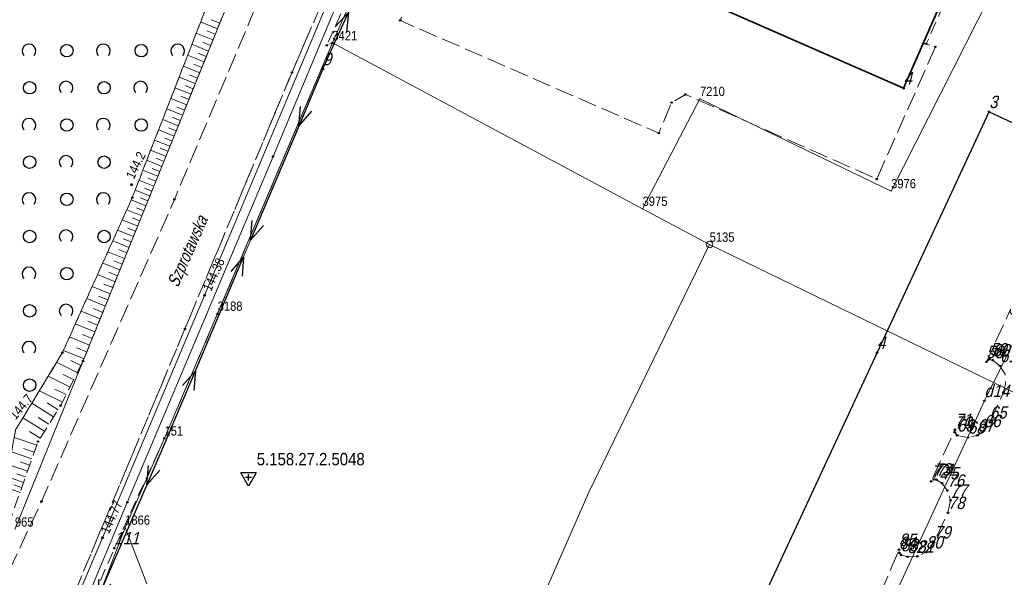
# Model space of a CAD drawing. Header units: metres. Extents: x 5548743 to 5556416, y 5707500 to 5714000.
# Tile 175 of 244: x 5554307 to 5554426, y 5710321 to 5710389. Entities that reach past the tile are written whole.
import ezdxf
from ezdxf.enums import TextEntityAlignment as Align

# ---------------------------------------------------------------- set-up
doc = ezdxf.new("R2010")
doc.units = ezdxf.units.M
for name, pattern in [('1.5_0.75', [2.25, 1.5, -0.75]), ('2.25_0.75', [3, 2.25, -0.75]), ('219-1000', [0]), ('suep_nn_1000', [0])]:
    doc.linetypes.add(name, pattern=pattern)
doc.layers.get('0').update_dxf_attribs({"color": 2, "lineweight": 5})
doc.styles.get("Standard").update_dxf_attribs({"font": 'Working1250', "width": 0.75})

# ---------------------------------------------------------------- blocks, each defined once
blk = doc.blocks.new('PUNKTBUD')
at = {"color": 0}
blk.add_circle((0, 0), 0.09, dxfattribs=at)
blk = doc.blocks.new('203')
at = {"linetype": 'Continuous', "lineweight": 0}
h = blk.add_hatch(color=0, dxfattribs=at)
edge = h.paths.add_edge_path()
edge.add_arc((0, 0), 0.09, 0, 360)
blk = doc.blocks.new('202')
at = {"color": 0, "linetype": 'Continuous', "lineweight": 0}
blk.add_circle((0, 0), 0.4, dxfattribs=at)
blk = doc.blocks.new('OTZK1')
at = {"color": 0, "linetype": 'Continuous'}
blk.add_circle((0, 0), 0.75, dxfattribs=at)
blk = doc.blocks.new('OTZK2')
at = {"color": 0, "linetype": 'Continuous'}
blk.add_arc((0, 0), 0.825, 318.85, 221.162, dxfattribs=at)
blk = doc.blocks.new('SUEP1')
at = {"color": 0, "linetype": 'Continuous'}
for p, q in [((0, 0), (7.5, 0)), ((7.5, 0), (5.25, 0.75)), ((7.5, 0), (5.25, -0.75)), ((7.5, 0), (22.5, 0)), ((22.5, 0), (20.25, 0.75)), ((22.5, 0), (20.25, -0.75))]:
    blk.add_line(p, q, dxfattribs=at)
blk = doc.blocks.new('PW01')
at = {"linetype": 'Continuous', "lineweight": 13}
h = blk.add_hatch(color=0, dxfattribs=at)
edge = h.paths.add_edge_path()
edge.add_arc((0, 0), 0.18, 0, 360)
blk = doc.blocks.new('PIKIETAW1891')
at = {"color": 0}
blk.add_circle((0, 0), 0.09, dxfattribs=at)
blk = doc.blocks.new('OSSH')
at = {"color": 0}
for p, q in [((0, -1.081), (-0.936, 0.543)), ((0.939, 0.543), (-0.936, 0.543)), ((-0.375, 0), (0.375, 0)), ((0.939, 0.543), (0, -1.081)), ((0, -0.375), (0, 0.375))]:
    blk.add_line(p, q, dxfattribs=at)

msp = doc.modelspace()

# ---------------------------------------------------------------- linework, layer by layer
at = {"layer": '000 Inne (niezydentyfikowane)', "color": 7, "linetype": 'CONTINUOUS', "lineweight": 18, "flags": 128}
for points in [[(5554330.81, 5710388.08), (5554329.78, 5710388.5)], [(5554330.53, 5710387.4), (5554328.49, 5710388.23)], [(5554330.26, 5710386.73), (5554329.24, 5710387.14)], [(5554329.99, 5710386.05), (5554327.97, 5710386.87)], [(5554329.45, 5710384.71), (5554327.44, 5710385.52)], [(5554329.72, 5710385.38), (5554328.71, 5710385.79)], [(5554328.91, 5710383.39), (5554326.92, 5710384.19)], [(5554329.18, 5710384.05), (5554328.18, 5710384.45)], [(5554328.38, 5710382.07), (5554326.41, 5710382.87)], [(5554328.65, 5710382.73), (5554327.66, 5710383.13)], [(5554327.85, 5710380.77), (5554325.9, 5710381.56)], [(5554328.12, 5710381.42), (5554327.14, 5710381.82)], [(5554327.33, 5710379.48), (5554325.4, 5710380.26)], [(5554327.59, 5710380.12), (5554326.62, 5710380.52)], [(5554326.81, 5710378.2), (5554324.89, 5710378.97)], [(5554327.07, 5710378.84), (5554326.11, 5710379.23)], [(5554326.3, 5710376.93), (5554324.4, 5710377.7)], [(5554326.56, 5710377.56), (5554325.6, 5710377.95)], [(5554325.79, 5710375.67), (5554323.91, 5710376.43)], [(5554326.05, 5710376.3), (5554325.1, 5710376.68)], [(5554325.29, 5710374.42), (5554323.42, 5710375.18)], [(5554325.54, 5710375.04), (5554324.6, 5710375.42)], [(5554325.04, 5710373.8), (5554324.11, 5710374.18)], [(5554324.79, 5710373.18), (5554322.93, 5710373.93)], [(5554324.54, 5710372.57), (5554323.62, 5710372.94)], [(5554324.29, 5710371.96), (5554322.45, 5710372.7)], [(5554324.05, 5710371.35), (5554323.13, 5710371.72)], [(5554323.8, 5710370.74), (5554321.98, 5710371.48)], [(5554323.56, 5710370.14), (5554322.65, 5710370.5)], [(5554323.31, 5710369.54), (5554321.51, 5710370.27)], [(5554323.07, 5710368.94), (5554322.17, 5710369.3)], [(5554322.83, 5710368.34), (5554321.04, 5710369.07)], [(5554322.59, 5710367.75), (5554321.7, 5710368.11)], [(5554322.35, 5710367.16), (5554320.58, 5710367.87)], [(5554322.11, 5710366.57), (5554321.23, 5710366.92)], [(5554321.87, 5710365.97), (5554320.1, 5710366.69)], [(5554321.63, 5710365.37), (5554320.73, 5710365.73)], [(5554321.38, 5710364.76), (5554319.56, 5710365.5)], [(5554321.13, 5710364.14), (5554320.21, 5710364.52)], [(5554320.88, 5710363.52), (5554319.01, 5710364.27)], [(5554320.37, 5710362.24), (5554318.45, 5710363.02)], [(5554320.63, 5710362.88), (5554319.68, 5710363.26)], [(5554319.84, 5710360.93), (5554317.86, 5710361.72)], [(5554320.1, 5710361.59), (5554319.13, 5710361.98)], [(5554319.29, 5710359.58), (5554317.27, 5710360.4)], [(5554319.57, 5710360.26), (5554318.57, 5710360.66)], [(5554318.73, 5710358.2), (5554316.66, 5710359.04)], [(5554319.01, 5710358.9), (5554317.99, 5710359.31)], [(5554318.16, 5710356.78), (5554316.03, 5710357.64)], [(5554318.45, 5710357.5), (5554317.4, 5710357.92)], [(5554317.57, 5710355.33), (5554315.38, 5710356.21)], [(5554317.87, 5710356.06), (5554316.79, 5710356.5)], [(5554317.27, 5710354.58), (5554316.16, 5710355.03)], [(5554316.97, 5710353.83), (5554314.72, 5710354.74)], [(5554316.35, 5710352.3), (5554314.04, 5710353.23)], [(5554316.66, 5710353.07), (5554315.52, 5710353.53)], [(5554315.71, 5710350.72), (5554313.34, 5710351.68)], [(5554316.03, 5710351.51), (5554314.86, 5710351.99)], [(5554315.39, 5710349.92), (5554314.19, 5710350.4)], [(5554315.06, 5710349.1), (5554312.63, 5710350.09)], [(5554314.39, 5710347.44), (5554311.89, 5710348.45)], [(5554314.72, 5710348.28), (5554313.49, 5710348.78)], [(5554313.57, 5710345.77), (5554311.08, 5710347.03)], [(5554314, 5710346.62), (5554312.78, 5710347.23)], [(5554313.14, 5710344.91), (5554311.86, 5710345.56)], [(5554312.7, 5710344.02), (5554310.06, 5710345.35)], [(5554311.77, 5710342.18), (5554308.99, 5710343.58)], [(5554312.24, 5710343.11), (5554310.88, 5710343.79)], [(5554310.7, 5710340.41), (5554308.07, 5710342.06)], [(5554311.25, 5710341.28), (5554309.93, 5710342.12)], [(5554309.61, 5710338.67), (5554307, 5710340.31)], [(5554310.15, 5710339.53), (5554308.84, 5710340.36)], [(5554309.08, 5710337.82), (5554307.78, 5710338.64)], [(5554308.67, 5710336.98), (5554305.95, 5710337.94)], [(5554308.08, 5710335.32), (5554305.63, 5710336.19)], [(5554308.37, 5710336.13), (5554307.08, 5710336.59)], [(5554307.81, 5710334.56), (5554306.65, 5710334.97)], [(5554307.56, 5710333.83), (5554305.34, 5710334.62)], [(5554307.31, 5710333.14), (5554306.26, 5710333.51)], [(5554307.08, 5710332.48), (5554305.07, 5710333.19)], [(5554306.65, 5710331.26), (5554304.84, 5710331.9)], [(5554306.86, 5710331.86), (5554305.91, 5710332.19)]]:
    msp.add_lwpolyline(points, dxfattribs=at)
at = {"layer": '218-kontur użytku gruntowego', "color": 3, "linetype": 'CONTINUOUS', "lineweight": 18, "flags": 128}
for points in [[(5554368.5, 5710440.44), (5554344.43, 5710385.68)], [(5554344.43, 5710385.68), (5554368.5, 5710440.44)], [(5554306.03, 5710326.79), (5554343.19, 5710418.72)], [(5554343.19, 5710418.72), (5554306.03, 5710326.79)], [(5554412.01, 5710367.75), (5554430.03, 5710403.39)], [(5554430.03, 5710403.39), (5554412.01, 5710367.75)], [(5554341.29, 5710378.26), (5554344.43, 5710385.68)], [(5554344.43, 5710385.68), (5554381.95, 5710365.62)], [(5554381.95, 5710365.62), (5554388.89, 5710378.92)], [(5554388.89, 5710378.92), (5554381.95, 5710365.62)], [(5554388.89, 5710378.92), (5554412.01, 5710367.75)], [(5554412.01, 5710367.75), (5554388.89, 5710378.92)], [(5554334.9, 5710363.17), (5554341.29, 5710378.26)], [(5554381.95, 5710365.62), (5554390.06, 5710361.28)], [(5554330.55, 5710352.92), (5554334.9, 5710363.17)], [(5554390.06, 5710361.28), (5554375.51, 5710331.37)], [(5554324.12, 5710337.82), (5554330.55, 5710352.92)], [(5554319.36, 5710327.02), (5554324.12, 5710337.82)], [(5554375.51, 5710331.37), (5554369.02, 5710316.58)], [(5554321.99, 5710320.2), (5554319.36, 5710327.02)]]:
    msp.add_lwpolyline(points, dxfattribs=at)
at = {"layer": '219-działka ewidencyjna', "color": 7, "linetype": '219-1000', "lineweight": 18, "flags": 128}
for points in [[(5554368.5, 5710440.44), (5554344.43, 5710385.68)], [(5554343.19, 5710418.72), (5554306.03, 5710326.79)], [(5554412.01, 5710367.75), (5554430.03, 5710403.39)], [(5554344.43, 5710385.68), (5554330.55, 5710352.92)], [(5554344.43, 5710385.68), (5554381.95, 5710365.62)], [(5554381.95, 5710365.62), (5554388.89, 5710378.92)], [(5554388.89, 5710378.92), (5554412.01, 5710367.75)], [(5554390.06, 5710361.28), (5554381.95, 5710365.62)], [(5554390.06, 5710361.28), (5554469.1, 5710322.83)], [(5554330.55, 5710352.92), (5554324.12, 5710337.82)], [(5554324.12, 5710337.82), (5554319.36, 5710327.02)], [(5554319.36, 5710327.02), (5554313.4, 5710311.41)]]:
    msp.add_lwpolyline(points, dxfattribs=at)
at = {"layer": '312-budynek ewidencyjny', "color": 7, "linetype": 'CONTINUOUS', "lineweight": 35, "flags": 128}
for points in [[(5554421.51, 5710398.47), (5554413.52, 5710380.2)], [(5554413.52, 5710380.2), (5554374.56, 5710397.31)]]:
    msp.add_lwpolyline(points, dxfattribs=at)
at = {"layer": 'chodnik', "color": 7, "linetype": '1.5_0.75', "lineweight": 18, "flags": 128}
for points in [[(5554364.11, 5710430.92), (5554363.89, 5710430.87), (5554363.67, 5710430.82), (5554363.46, 5710430.75), (5554363.25, 5710430.68), (5554363.04, 5710430.58), (5554362.84, 5710430.49), (5554362.64, 5710430.37), (5554362.46, 5710430.26), (5554362.27, 5710430.12), (5554361.31, 5710429.48), (5554360.54, 5710428.9), (5554359.75, 5710428.05), (5554358.74, 5710426.66), (5554352.05, 5710411.17), (5554339.54, 5710382.11), (5554326.59, 5710351.06), (5554311.34, 5710314.54), (5554304.07, 5710297.57), (5554302.49, 5710293.51), (5554300.31, 5710285.92), (5554299.66, 5710281.4), (5554299.54, 5710273.15), (5554300.06, 5710273.27), (5554300.66, 5710273.33), (5554305.28, 5710267.38), (5554308.56, 5710264.71), (5554315.57, 5710261.76), (5554315.6, 5710260.56), (5554319.59, 5710260.92), (5554319.39, 5710262.78), (5554320.23, 5710263.89), (5554343.83, 5710265.74), (5554370.89, 5710267.84), (5554378.22, 5710268.05), (5554414.15, 5710268.23), (5554420.26, 5710268.42), (5554467.76, 5710272.06), (5554528.12, 5710276.78), (5554529.29, 5710276.04), (5554529.45, 5710273.96), (5554533.45, 5710274.17), (5554532.87, 5710275.9), (5554534.37, 5710277.31), (5554567.84, 5710279.87), (5554624.61, 5710284.23), (5554665.49, 5710287.36), (5554722.3, 5710291.93), (5554721.99, 5710294.06), (5554692.86, 5710291.62), (5554652.68, 5710288.66), (5554603.96, 5710284.82), (5554555.37, 5710281.04), (5554532.95, 5710279.32), (5554528.95, 5710279.05), (5554490.76, 5710276.14), (5554445.64, 5710272.63), (5554420.03, 5710270.57), (5554405.25, 5710270.1), (5554377.56, 5710270.36), (5554361.34, 5710269.19), (5554333.35, 5710266.59), (5554319.69, 5710265.79), (5554314.93, 5710265.73), (5554311.9, 5710266.23), (5554310.06, 5710266.91), (5554307.75, 5710268.85), (5554305.92, 5710270.67), (5554303.43, 5710273.82), (5554302.27, 5710275.92), (5554301.71, 5710277.33), (5554301.66, 5710279.69), (5554301.76, 5710282.88), (5554302.3, 5710284.46), (5554303.14, 5710288.66), (5554304.04, 5710292.05), (5554305.52, 5710295.46), (5554308.47, 5710302.74), (5554313.84, 5710314.76), (5554318.06, 5710324.52), (5554324.12, 5710337.82), (5554330.55, 5710352.92), (5554344.43, 5710385.68), (5554343.76, 5710385.4), (5554358.3, 5710418.07)], [(5554421.51, 5710398.47), (5554415.9, 5710385.63), (5554416.27, 5710385.58), (5554421.87, 5710398.31)]]:
    msp.add_lwpolyline(points, close=True, dxfattribs=at)
at = {"layer": 'jezdnia', "color": 7, "linetype": '2.25_0.75', "lineweight": 18, "flags": 128}
for points in [[(5554368.01, 5710463.75), (5554357.68, 5710443.77), (5554354.58, 5710437.6), (5554349.35, 5710423.54), (5554342.78, 5710408.11), (5554325.33, 5710366.75), (5554309.25, 5710330.18), (5554304.92, 5710320.89), (5554297.25, 5710305.99), (5554294.24, 5710299.7), (5554292.51, 5710295.35), (5554292.08, 5710293.95), (5554290.13, 5710286.53), (5554289.53, 5710279.07), (5554289.27, 5710274.23), (5554289.78, 5710270.65), (5554290.09, 5710265.31), (5554289.76, 5710263.2), (5554288.67, 5710260.3), (5554287.57, 5710258.27), (5554285.53, 5710255.73), (5554282.8, 5710253.32), (5554310.28, 5710260.32), (5554308.01, 5710261.18), (5554306.18, 5710262.37), (5554304.41, 5710263.77), (5554302.84, 5710265.59), (5554300.95, 5710268.33), (5554300.17, 5710269.22), (5554299.53, 5710272.08), (5554299.54, 5710273.15), (5554299.66, 5710281.4), (5554300.31, 5710285.92), (5554302.49, 5710293.51), (5554304.07, 5710297.57), (5554311.34, 5710314.54), (5554326.59, 5710351.06), (5554339.54, 5710382.11), (5554352.05, 5710411.17), (5554358.74, 5710426.66), (5554367.01, 5710444.9), (5554374.62, 5710458.51)], [(5554366.74, 5710430.54), (5554366.94, 5710430.43), (5554367.14, 5710430.31), (5554367.32, 5710430.19), (5554367.5, 5710430.05), (5554367.68, 5710429.91), (5554367.84, 5710429.76), (5554367.99, 5710429.59), (5554368.15, 5710429.43), (5554368.28, 5710429.25), (5554368.42, 5710429.06), (5554368.53, 5710428.88), (5554368.65, 5710428.68), (5554368.75, 5710428.48), (5554368.76, 5710428.44), (5554369.27, 5710425.32), (5554364.65, 5710427.3), (5554358.44, 5710413.47), (5554363.04, 5710411.46), (5554361.03, 5710407.08), (5554356.44, 5710409.07), (5554350.21, 5710395.1), (5554354.7, 5710392.97), (5554352.63, 5710388.41), (5554383.9, 5710374.77), (5554385.46, 5710378.47), (5554387.14, 5710379.45), (5554410.28, 5710369.21), (5554417.36, 5710385.21), (5554416.27, 5710385.58), (5554415.9, 5710385.63), (5554413.52, 5710380.2), (5554374.56, 5710397.31), (5554382.66, 5710415.55), (5554383.28, 5710416.56), (5554390.58, 5710413.49), (5554415.36, 5710402.64), (5554417.46, 5710407.35), (5554392.71, 5710418.2), (5554390.28, 5710419.88), (5554382.2, 5710425.82), (5554380.6, 5710427.42), (5554379.77, 5710428.85), (5554379.74, 5710429.84), (5554380.12, 5710430.76), (5554380.53, 5710431.5), (5554375.66, 5710435.28), (5554375.56, 5710435.2), (5554375.43, 5710435), (5554375.29, 5710434.8), (5554375.14, 5710434.62), (5554375, 5710434.46), (5554374.82, 5710434.27), (5554374.64, 5710434.12), (5554374.46, 5710433.96), (5554373.75, 5710433.72), (5554372.88, 5710433.92), (5554371.61, 5710434.78), (5554370.53, 5710435.58), (5554369.42, 5710436.63), (5554367.02, 5710440.31), (5554366.91, 5710440.8), (5554366.85, 5710441.15), (5554366.84, 5710441.26), (5554366.79, 5710441.73), (5554366.76, 5710442.19), (5554366.68, 5710443.12), (5554366.79, 5710444.07), (5554367.01, 5710444.9), (5554358.74, 5710426.66), (5554359.75, 5710428.05), (5554360.54, 5710428.9), (5554361.31, 5710429.48), (5554362.27, 5710430.12), (5554362.46, 5710430.26), (5554362.64, 5710430.37), (5554362.84, 5710430.49), (5554363.04, 5710430.58), (5554363.25, 5710430.68), (5554363.46, 5710430.75), (5554363.67, 5710430.82), (5554363.89, 5710430.87), (5554364.11, 5710430.92), (5554364.34, 5710430.95), (5554364.56, 5710430.97), (5554364.78, 5710430.98), (5554365.01, 5710430.98), (5554365.23, 5710430.96), (5554365.46, 5710430.94), (5554365.68, 5710430.89), (5554365.9, 5710430.85), (5554366.12, 5710430.78), (5554366.33, 5710430.71), (5554366.53, 5710430.63), (5554366.54, 5710430.63)]]:
    msp.add_lwpolyline(points, close=True, dxfattribs=at)
at = {"layer": 'krawężnik', "color": 7, "linetype": 'CONTINUOUS', "lineweight": 25, "flags": 128}
msp.add_lwpolyline([(5554390.24, 5710304.9), (5554410.31, 5710348.19), (5554423.87, 5710377.35), (5554435.18, 5710372.1), (5554433.29, 5710368.05), (5554433.32, 5710367.52), (5554433.56, 5710367.35), (5554434.73, 5710367.15), (5554435.93, 5710367.44), (5554436.99, 5710368.26), (5554437.58, 5710369.07), (5554442.68, 5710380.12), (5554468.7, 5710368.12), (5554470.77, 5710372.64), (5554477.12, 5710369.75), (5554475.05, 5710365.23), (5554481.05, 5710362.39), (5554482.6, 5710360.29), (5554482.44, 5710358.61), (5554470.55, 5710332.96), (5554456.15, 5710302.04)], dxfattribs=at)
at = {"layer": 'obszar utwardzony', "color": 7, "linetype": '2.25_0.75', "lineweight": 18, "flags": 128}
msp.add_lwpolyline([(5554433.29, 5710368.05), (5554430.3, 5710361.6), (5554430.74, 5710361.84), (5554431.43, 5710361.57), (5554432.34, 5710360.34), (5554432.6, 5710359.33), (5554432.43, 5710358.07), (5554430.69, 5710354.28), (5554430.11, 5710353.4), (5554429.41, 5710352.85), (5554428.53, 5710352.55), (5554427.64, 5710352.49), (5554426.7, 5710352.74), (5554426.43, 5710353.08), (5554426.47, 5710353.45), (5554423.54, 5710347.07), (5554423.95, 5710347.4), (5554424.3, 5710347.28), (5554425.18, 5710346.59), (5554425.8, 5710345.57), (5554425.86, 5710344.43), (5554425.61, 5710343.37), (5554423.96, 5710339.75), (5554423.24, 5710338.72), (5554422.46, 5710338.18), (5554421.31, 5710337.93), (5554420, 5710338.18), (5554419.73, 5710338.53), (5554419.74, 5710338.87), (5554416.86, 5710332.62), (5554417.17, 5710332.86), (5554417.48, 5710332.82), (5554418.16, 5710332.39), (5554418.82, 5710331.5), (5554419.2, 5710330.32), (5554418.89, 5710328.81), (5554417.2, 5710325.24), (5554416.23, 5710324.03), (5554415.18, 5710323.53), (5554414.02, 5710323.48), (5554413.22, 5710323.7), (5554412.99, 5710323.96), (5554412.97, 5710324.34), (5554410.4, 5710318.33), (5554410.78, 5710318.3), (5554411.43, 5710317.88), (5554412.12, 5710316.97), (5554412.33, 5710315.98), (5554412.32, 5710314.96), (5554412.09, 5710314.25), (5554410.41, 5710310.75), (5554409.82, 5710309.87), (5554408.78, 5710309.14), (5554407.66, 5710308.92), (5554406.72, 5710309.04), (5554406.33, 5710309.28), (5554406.2, 5710309.88), (5554403.32, 5710303.49), (5554403.74, 5710303.74), (5554404.38, 5710303.52), (5554405.18, 5710302.71), (5554405.59, 5710301.75), (5554405.56, 5710300.25), (5554404.92, 5710298.83), (5554402.7, 5710295.48), (5554400.34, 5710292.92), (5554395.86, 5710289.73), (5554405.76, 5710284.5), (5554407.17, 5710285.1), (5554409.94, 5710290.57), (5554411.05, 5710293.2), (5554411.6, 5710293.81), (5554412.35, 5710294.01), (5554415.29, 5710294.49), (5554417.06, 5710294.68), (5554425.17, 5710313.37), (5554429.24, 5710321.93), (5554430.76, 5710321.24), (5554446.38, 5710353.67), (5554452.81, 5710367.28), (5554453.37, 5710367.79), (5554454.19, 5710367.69), (5554468.03, 5710361.22), (5554468.54, 5710360.64), (5554468.44, 5710359.86), (5554462.29, 5710346.24), (5554460.37, 5710341.99), (5554465.33, 5710339.58), (5554463.01, 5710334.59), (5554463.36, 5710334.41), (5554463.9, 5710334.19), (5554464.23, 5710333.79), (5554464.23, 5710333.04), (5554460.37, 5710324.66), (5554459.72, 5710324.14), (5554459.05, 5710324.26), (5554458.35, 5710324.47), (5554458.31, 5710324.48), (5554454.03, 5710326.34), (5554453.32, 5710324.65), (5554443.78, 5710304.26), (5554456.15, 5710302.04), (5554470.55, 5710332.96), (5554482.44, 5710358.61), (5554482.6, 5710360.29), (5554481.05, 5710362.39), (5554475.05, 5710365.23), (5554477.12, 5710369.75), (5554470.77, 5710372.64), (5554468.7, 5710368.12), (5554442.68, 5710380.12), (5554437.58, 5710369.07), (5554436.99, 5710368.26), (5554435.93, 5710367.44), (5554434.73, 5710367.15), (5554433.56, 5710367.35), (5554433.32, 5710367.52)], close=True, dxfattribs=at)
at = {"layer": 'przewód elektroenergetyczny niskiego napięcia', "color": 1, "linetype": 'suep_nn_1000', "lineweight": 18, "flags": 128}
for points in [[(5554359.25, 5710417.63), (5554343.29, 5710382.54)], [(5554359.25, 5710417.63), (5554343.29, 5710382.54)], [(5554343.29, 5710382.54), (5554324.95, 5710339.07)], [(5554343.29, 5710382.54), (5554324.95, 5710339.07)], [(5554324.95, 5710339.07), (5554307.04, 5710297.54)], [(5554307.04, 5710297.54), (5554324.95, 5710339.07)], [(5554324.95, 5710339.07), (5554307.04, 5710297.54)], [(5554307.04, 5710297.54), (5554324.95, 5710339.07)]]:
    msp.add_lwpolyline(points, dxfattribs=at)
at = {"layer": 'przewód gazowy', "color": 40, "linetype": 'CONTINUOUS', "lineweight": 18, "flags": 128}
msp.add_lwpolyline([(5554410.59, 5710513.89), (5554417.1, 5710505.78), (5554418.98, 5710503.33), (5554408.77, 5710494.17), (5554397.3, 5710483.62), (5554390.23, 5710475.47), (5554387.74, 5710475.57), (5554382.25, 5710470.19), (5554381.89, 5710469.59), (5554379.76, 5710465.92), (5554374.92, 5710457.91), (5554375.1, 5710454.78), (5554369.7, 5710445.06), (5554365.71, 5710436.89), (5554359.24, 5710421.81), (5554357.52, 5710417.78), (5554355.4, 5710417.18), (5554346.37, 5710395.91), (5554343.35, 5710389.41), (5554328.97, 5710355.13), (5554316.62, 5710325.78), (5554312.25, 5710315.41)], dxfattribs=at)
msp.add_lwpolyline([(5554410.59, 5710513.89), (5554417.1, 5710505.78), (5554418.98, 5710503.33), (5554408.77, 5710494.17), (5554397.3, 5710483.62), (5554390.23, 5710475.47), (5554387.74, 5710475.57), (5554382.25, 5710470.19), (5554381.89, 5710469.59), (5554379.76, 5710465.92), (5554374.92, 5710457.91), (5554375.1, 5710454.78), (5554369.7, 5710445.06), (5554365.71, 5710436.89), (5554359.24, 5710421.81), (5554357.52, 5710417.78), (5554355.4, 5710417.18), (5554346.37, 5710395.91), (5554343.35, 5710389.41), (5554328.97, 5710355.13), (5554316.62, 5710325.78), (5554312.25, 5710315.41)], dxfattribs=at)
at = {"layer": 'przewód kanalizacyjny', "color": 34, "linetype": 'CONTINUOUS', "lineweight": 18, "flags": 128}
msp.add_lwpolyline([(5554434.4, 5710304.48), (5554433.11, 5710301.12), (5554431.94, 5710298.52), (5554431.11, 5710296.75), (5554427.98, 5710291.23), (5554406.28, 5710301.62), (5554410.06, 5710313.31), (5554412.05, 5710317.96), (5554423.29, 5710342.36), (5554437.5, 5710371.1), (5554441.19, 5710378.34)], dxfattribs=at)
at = {"layer": 'przewód telekomunikacyjny podziemny', "color": 30, "linetype": 'CONTINUOUS', "lineweight": 18, "flags": 128}
msp.add_lwpolyline([(5554304.34, 5710293.39), (5554319.62, 5710330.07), (5554337.26, 5710371.94), (5554363.03, 5710433.74), (5554374.01, 5710454.75)], dxfattribs=at)
msp.add_lwpolyline([(5554304.34, 5710293.39), (5554319.62, 5710330.07), (5554337.26, 5710371.94), (5554363.03, 5710433.74), (5554374.01, 5710454.75)], dxfattribs=at)
at = {"layer": 'skarpa nieumocniona', "color": 7, "linetype": '1.5_0.75', "lineweight": 18, "flags": 128}
msp.add_lwpolyline([(5554322.28, 5710478.16), (5554326.37, 5710461.38), (5554325.37, 5710460.32), (5554328.57, 5710451.11), (5554339.28, 5710440.77), (5554347.42, 5710439.05), (5554350.31, 5710438.91), (5554341.01, 5710420.02), (5554335.34, 5710405.83), (5554320.23, 5710366.98), (5554311.76, 5710348.16), (5554306.12, 5710338.85), (5554303.72, 5710325.86), (5554292.8, 5710305.73), (5554286.61, 5710297.11), (5554282.74, 5710290.15), (5554278.09, 5710283.42), (5554282.35, 5710287.74), (5554287.34, 5710293.35), (5554290.68, 5710297.86), (5554299.27, 5710315.02), (5554304.86, 5710326.21), (5554308.83, 5710337.43), (5554311.58, 5710341.8), (5554314.28, 5710347.18), (5554343.19, 5710418.72), (5554353.73, 5710442.02), (5554347.01, 5710441.77), (5554340.63, 5710443.19), (5554336.13, 5710448.83), (5554329.7, 5710453.13), (5554328.36, 5710458.45), (5554330.07, 5710458.54), (5554328.38, 5710465.86), (5554326.16, 5710479.38)], close=True, dxfattribs=at)
msp.add_lwpolyline([(5554322.28, 5710478.16), (5554326.37, 5710461.38), (5554325.37, 5710460.32), (5554328.57, 5710451.11), (5554339.28, 5710440.77), (5554347.42, 5710439.05), (5554350.31, 5710438.91), (5554341.01, 5710420.02), (5554335.34, 5710405.83), (5554320.23, 5710366.98), (5554311.76, 5710348.16), (5554306.12, 5710338.85), (5554303.72, 5710325.86), (5554292.8, 5710305.73), (5554286.61, 5710297.11), (5554282.74, 5710290.15), (5554278.09, 5710283.42), (5554282.35, 5710287.74), (5554287.34, 5710293.35), (5554290.68, 5710297.86), (5554299.27, 5710315.02), (5554304.86, 5710326.21), (5554308.83, 5710337.43), (5554311.58, 5710341.8), (5554314.28, 5710347.18), (5554343.19, 5710418.72), (5554353.73, 5710442.02), (5554347.01, 5710441.77), (5554340.63, 5710443.19), (5554336.13, 5710448.83), (5554329.7, 5710453.13), (5554328.36, 5710458.45), (5554330.07, 5710458.54), (5554328.38, 5710465.86), (5554326.16, 5710479.38)], close=True, dxfattribs=at)
at = {"layer": 'zadrzewienie  zakrzewienie', "color": 7, "linetype": '1.5_0.75', "lineweight": 18, "flags": 128}
msp.add_lwpolyline([(5554209.66, 5710527.33), (5554207.82, 5710529.44), (5554204.9, 5710528.71), (5554206.09, 5710523.49), (5554153.7, 5710513.41), (5554134.42, 5710494.53), (5554118.35, 5710480.93), (5554090.31, 5710453.78), (5554065.94, 5710439.28), (5554062.65, 5710434.58), (5554056.73, 5710420.22), (5554057.34, 5710394.33), (5554067.25, 5710377.84), (5554072.54, 5710372.5), (5554076.84, 5710370.21), (5554081.11, 5710369.02), (5554094.49, 5710368.64), (5554121.84, 5710367.11), (5554139.34, 5710365.12), (5554149.44, 5710362.8), (5554161.61, 5710358.27), (5554171.52, 5710351.92), (5554179.94, 5710340.44), (5554190.82, 5710314.04), (5554194.32, 5710309.17), (5554195.23, 5710310.03), (5554232.07, 5710343.99), (5554240.55, 5710334.99), (5554265.89, 5710358.74), (5554282.4, 5710349.17), (5554292.48, 5710342.31), (5554304.26, 5710328.81), (5554306.12, 5710338.85), (5554311.76, 5710348.16), (5554320.23, 5710366.98), (5554335.34, 5710405.83), (5554341.01, 5710420.02), (5554341.49, 5710420.99), (5554332.19, 5710433.4), (5554323.12, 5710411.99), (5554323.67, 5710411.09), (5554321.24, 5710410.44), (5554319.33, 5710412.29), (5554329.4, 5710436.75), (5554322.15, 5710453.89), (5554308.96, 5710444.96), (5554292.36, 5710431.8), (5554283.91, 5710425.75), (5554283.01, 5710426.91), (5554277.88, 5710423.34), (5554280.98, 5710399.35), (5554272.92, 5710386.93), (5554262.58, 5710370.41), (5554252.31, 5710361.92), (5554250.75, 5710363.62), (5554261.02, 5710372.02), (5554268.28, 5710383.82), (5554271.9, 5710389.79), (5554278.79, 5710399.71), (5554276, 5710413.8), (5554275.14, 5710417.83), (5554274.92, 5710423.09), (5554275.96, 5710427.32), (5554278.49, 5710432.51), (5554260.02, 5710455.13), (5554255.69, 5710459.76), (5554253.8, 5710462.83), (5554253.23, 5710465.71), (5554253.86, 5710468.95), (5554250.94, 5710472.32), (5554239.53, 5710481.7), (5554234.47, 5710486.87), (5554228.28, 5710475.83), (5554224.12, 5710469.93), (5554226.3, 5710473.02), (5554227.79, 5710464.27), (5554227.93, 5710456.64), (5554223.76, 5710443.66), (5554208.67, 5710422.4), (5554192.04, 5710400.08), (5554183.07, 5710388.06), (5554165.73, 5710371.86), (5554162.95, 5710373.05), (5554179.46, 5710387.79), (5554193.5, 5710406.16), (5554208.21, 5710426.22), (5554221.13, 5710444.69), (5554224.5, 5710452.71), (5554225.45, 5710461.49), (5554224.12, 5710469.93), (5554182.13, 5710410.39), (5554177.06, 5710403.36), (5554169.13, 5710394.8), (5554149.87, 5710375.77), (5554148.35, 5710377.11), (5554147.84, 5710376.61), (5554146.05, 5710378.36), (5554175.82, 5710407.64), (5554232.93, 5710489.01), (5554229.21, 5710494.16), (5554227.51, 5710499.08), (5554224.87, 5710505.33), (5554224.66, 5710509.11), (5554227.53, 5710513.98), (5554233.01, 5710517.44), (5554249.88, 5710523.85), (5554266.47, 5710532.61), (5554271.82, 5710536.43), (5554268.46, 5710539.75), (5554267.34, 5710539.23), (5554267.04, 5710539.62), (5554256.42, 5710534.69), (5554245.39, 5710531.1), (5554234.82, 5710528.9), (5554235.04, 5710527.35), (5554232, 5710526.95), (5554231.74, 5710528.44), (5554227.29, 5710527.87), (5554223.68, 5710524.66), (5554221.67, 5710519.63), (5554221.12, 5710510.69), (5554224.02, 5710486.38), (5554225.4, 5710478.28), (5554223.28, 5710475.26), (5554221.68, 5710485.42), (5554218.33, 5710509.44), (5554218.92, 5710520.45), (5554217.64, 5710524.46), (5554216.16, 5710527.44)], close=True, dxfattribs=at)

# ---------------------------------------------------------------- block references
at = {"layer": '202-punkt graniczny', "color": 7, "linetype": 'CONTINUOUS', "lineweight": 18}
msp.add_blockref('202', (5554390.06, 5710361.28), dxfattribs=at)
at = {"layer": '203-punkt graniczny', "color": 7, "linetype": 'CONTINUOUS', "lineweight": 18}
for p in [(5554344.43, 5710385.68), (5554388.89, 5710378.92), (5554412.01, 5710367.75), (5554381.95, 5710365.62), (5554330.55, 5710352.92), (5554324.12, 5710337.82), (5554319.36, 5710327.02)]:
    msp.add_blockref('203', p, dxfattribs=at)
at = {"layer": 'pikieta naturalna', "color": 7, "linetype": 'CONTINUOUS', "lineweight": 13}
msp.add_blockref('PW01', (5554320.14, 5710368.53), dxfattribs=at)
at = {"layer": 'przewód elektroenergetyczny niskiego napięcia', "color": 1, "linetype": 'CONTINUOUS', "lineweight": 18}
for p, rotation in [((5554343.29, 5710382.54), 65.543), ((5554343.29, 5710382.54), 65.543), ((5554343.29, 5710382.54), 247.125), ((5554343.29, 5710382.54), 247.125), ((5554324.95, 5710339.07), 67.125), ((5554324.95, 5710339.07), 67.125), ((5554324.95, 5710339.07), 246.672), ((5554324.95, 5710339.07), 246.672)]:
    msp.add_blockref('SUEP1', p, dxfattribs=dict(at, rotation=rotation))
at = {"layer": 'Punkt budynku', "color": 5, "linetype": 'CONTINUOUS', "lineweight": 13}
msp.add_blockref('PUNKTBUD', (5554413.52, 5710380.2), dxfattribs=at)
at = {"layer": 'Punkt roboczy BDOT GESUT K1', "color": 6, "linetype": 'CONTINUOUS', "lineweight": 18}
for p in [(5554352.63, 5710388.41), (5554343.76, 5710385.4), (5554344.43, 5710385.68), (5554415.9, 5710385.63), (5554415.9, 5710385.63), (5554416.27, 5710385.58), (5554416.27, 5710385.58), (5554417.36, 5710385.21), (5554343.29, 5710382.54), (5554343.29, 5710382.54), (5554339.54, 5710382.11), (5554339.54, 5710382.11), (5554413.52, 5710380.2), (5554387.14, 5710379.45), (5554385.46, 5710378.47), (5554423.87, 5710377.35), (5554383.9, 5710374.77), (5554337.26, 5710371.94), (5554337.26, 5710371.94), (5554410.28, 5710369.21), (5554320.14, 5710368.53), (5554320.23, 5710366.98), (5554320.23, 5710366.98), (5554325.33, 5710366.75), (5554328.97, 5710355.13), (5554328.97, 5710355.13), (5554328.97, 5710355.13), (5554328.97, 5710355.13), (5554330.55, 5710352.92), (5554326.59, 5710351.06), (5554326.59, 5710351.06), (5554311.76, 5710348.16), (5554311.76, 5710348.16), (5554410.31, 5710348.19), (5554314.28, 5710347.18), (5554423.54, 5710347.07), (5554423.95, 5710347.4), (5554424.3, 5710347.28), (5554425.18, 5710346.59), (5554425.61, 5710343.37), (5554311.58, 5710341.8), (5554423.29, 5710342.36), (5554423.96, 5710339.75), (5554324.95, 5710339.07), (5554324.95, 5710339.07), (5554419.73, 5710338.53), (5554419.74, 5710338.87), (5554420, 5710338.18), (5554422.46, 5710338.18), (5554423.24, 5710338.72), (5554308.83, 5710337.43), (5554324.12, 5710337.82), (5554421.31, 5710337.93), (5554416.86, 5710332.62), (5554417.17, 5710332.86), (5554417.48, 5710332.82), (5554418.16, 5710332.39), (5554418.82, 5710331.5), (5554309.25, 5710330.18), (5554319.62, 5710330.07), (5554319.62, 5710330.07), (5554419.2, 5710330.32), (5554418.89, 5710328.81), (5554316.62, 5710325.78), (5554316.62, 5710325.78), (5554316.62, 5710325.78), (5554316.62, 5710325.78), (5554417.2, 5710325.24), (5554318.06, 5710324.52), (5554412.97, 5710324.34), (5554412.99, 5710323.96), (5554416.23, 5710324.03), (5554413.22, 5710323.7), (5554414.02, 5710323.48), (5554415.18, 5710323.53)]:
    msp.add_blockref('PIKIETAW1891', p, dxfattribs=at)
at = {"layer": 'rzedna', "color": 40, "linetype": 'CONTINUOUS', "lineweight": 18}
for p in [(5554328.97, 5710355.13), (5554328.97, 5710355.13), (5554316.62, 5710325.78), (5554316.62, 5710325.78)]:
    msp.add_blockref('PW01', p, dxfattribs=at)
at = {"layer": 'Szczegółowa osnowa geodezyjna wysokościowa', "color": 7, "linetype": 'CONTINUOUS', "lineweight": 13}
msp.add_blockref('OSSH', (5554334.29, 5710333.1), dxfattribs=at)
at = {"layer": 'zadrzewienie  zakrzewienie', "color": 7, "linetype": 'CONTINUOUS', "lineweight": 18}
for name, p in [('OTZK2', (5554307.729, 5710384.722)), ('OTZK1', (5554312.316, 5710384.756)), ('OTZK2', (5554316.729, 5710384.722)), ('OTZK1', (5554321.316, 5710384.756)), ('OTZK2', (5554325.729, 5710384.722)), ('OTZK1', (5554307.816, 5710380.256)), ('OTZK2', (5554312.229, 5710380.222)), ('OTZK1', (5554316.816, 5710380.256)), ('OTZK2', (5554321.229, 5710380.222)), ('OTZK2', (5554307.729, 5710375.722)), ('OTZK1', (5554312.316, 5710375.756)), ('OTZK2', (5554316.729, 5710375.722)), ('OTZK1', (5554321.316, 5710375.756)), ('OTZK1', (5554307.816, 5710371.256)), ('OTZK2', (5554312.229, 5710371.222)), ('OTZK1', (5554316.816, 5710371.256)), ('OTZK2', (5554307.729, 5710366.722)), ('OTZK1', (5554312.316, 5710366.756)), ('OTZK2', (5554316.729, 5710366.722)), ('OTZK1', (5554307.816, 5710362.256)), ('OTZK2', (5554312.229, 5710362.222)), ('OTZK1', (5554316.816, 5710362.256)), ('OTZK2', (5554307.729, 5710357.722)), ('OTZK1', (5554312.316, 5710357.756)), ('OTZK1', (5554307.816, 5710353.256)), ('OTZK2', (5554312.229, 5710353.222)), ('OTZK2', (5554307.729, 5710348.722)), ('OTZK1', (5554307.816, 5710344.256))]:
    msp.add_blockref(name, p, dxfattribs=at)

# ---------------------------------------------------------------- texts
at = {"layer": '202-punkt graniczny-Atr103', "color": 7, "width": 0.9}
msp.add_text('5135', height=1.125, dxfattribs=at).set_placement((5554390.06, 5710361.28), align=Align.BOTTOM_LEFT)
msp.add_text('5135', height=1.125, dxfattribs=at).set_placement((5554390.06, 5710361.28), align=Align.BOTTOM_LEFT)
at = {"layer": '203-punkt graniczny-Atr103', "color": 7, "width": 0.9}
for s, p in [('3421', (5554344.43, 5710385.68)), ('3421', (5554344.43, 5710385.68)), ('7210', (5554388.89, 5710378.92)), ('7210', (5554388.89, 5710378.92)), ('3976', (5554412.01, 5710367.75)), ('3976', (5554412.01, 5710367.75)), ('3975', (5554381.95, 5710365.62)), ('3975', (5554381.95, 5710365.62)), ('3188', (5554330.55, 5710352.92)), ('3188', (5554330.55, 5710352.92)), ('151', (5554324.12, 5710337.82)), ('151', (5554324.12, 5710337.82)), ('965', (5554306.03, 5710326.79)), ('965', (5554306.03, 5710326.79)), ('1866', (5554319.36, 5710327.02)), ('1866', (5554319.36, 5710327.02))]:
    msp.add_text(s, height=1.125, dxfattribs=at).set_placement(p, align=Align.BOTTOM_LEFT)
at = {"layer": '994-Nazwa ulicy', "color": 7, "linetype": 'CONTINUOUS', "lineweight": 18, "oblique": 15, "width": 0.79}
msp.add_text('Szprotawska', height=1.5, rotation=66.291, dxfattribs=at).set_placement((5554325.06, 5710356.3), align=Align.MIDDLE_LEFT)
at = {"layer": 'pikieta naturalna-Atr2', "color": 7, "width": 0.9}
for s, rotation, p in [('144.2', 64.204, (5554320.42, 5710369.11)), ('144.7', 49.745, (5554306.11, 5710339.99))]:
    msp.add_text(s, height=1.125, rotation=rotation, dxfattribs=at).set_placement(p)
at = {"layer": 'Punkt budynku-Atr104', "color": 5, "oblique": 15, "width": 0.9}
msp.add_text('4', height=1.5, dxfattribs=at).set_placement((5554413.52, 5710380.2), align=Align.BOTTOM_LEFT)
at = {"layer": 'Punkt roboczy BDOT GESUT K1-Atr103', "color": 6, "oblique": 15, "width": 0.9}
for s, p in [('9', (5554343.29, 5710382.54)), ('3', (5554423.87, 5710377.35)), ('4', (5554410.31, 5710348.19)), ('58', (5554423.54, 5710347.07)), ('59', (5554423.95, 5710347.4)), ('60', (5554424.3, 5710347.28)), ('61', (5554425.18, 5710346.59)), ('d14', (5554423.29, 5710342.36)), ('71', (5554419.74, 5710338.87)), ('66', (5554423.24, 5710338.72)), ('65', (5554423.96, 5710339.75)), ('70', (5554419.73, 5710338.53)), ('69', (5554420, 5710338.18)), ('68', (5554421.31, 5710337.93)), ('67', (5554422.46, 5710338.18)), ('73', (5554417.17, 5710332.86)), ('74', (5554417.48, 5710332.82)), ('72', (5554416.86, 5710332.62)), ('75', (5554418.16, 5710332.39)), ('76', (5554418.82, 5710331.5)), ('77', (5554419.2, 5710330.32)), ('78', (5554418.89, 5710328.81)), ('111', (5554318.06, 5710324.52)), ('79', (5554417.2, 5710325.24)), ('85', (5554412.97, 5710324.34)), ('84', (5554412.99, 5710323.96)), ('83', (5554413.22, 5710323.7)), ('82', (5554414.02, 5710323.48)), ('81', (5554415.18, 5710323.53)), ('80', (5554416.23, 5710324.03))]:
    msp.add_text(s, height=1.5, dxfattribs=at).set_placement(p, align=Align.BOTTOM_LEFT)
at = {"layer": 'rzedna-Atr2', "color": 40, "width": 0.9}
for s, rotation, p in [('144.38', 65.925, (5554329.24, 5710355.76)), ('144.77', 65.866, (5554316.87, 5710326.4))]:
    msp.add_text(s, height=1.125, rotation=rotation, dxfattribs=at).set_placement(p, align=Align.MIDDLE_LEFT)
at = {"layer": 'Szczegółowa osnowa geodezyjna wysokościowa-Atr103', "color": 7, "width": 0.9}
msp.add_text('5.158.27.2.5048', height=1.5, dxfattribs=at).set_placement((5554335.29, 5710334.1), align=Align.BOTTOM_LEFT)

doc.saveas('drawing.dxf')
